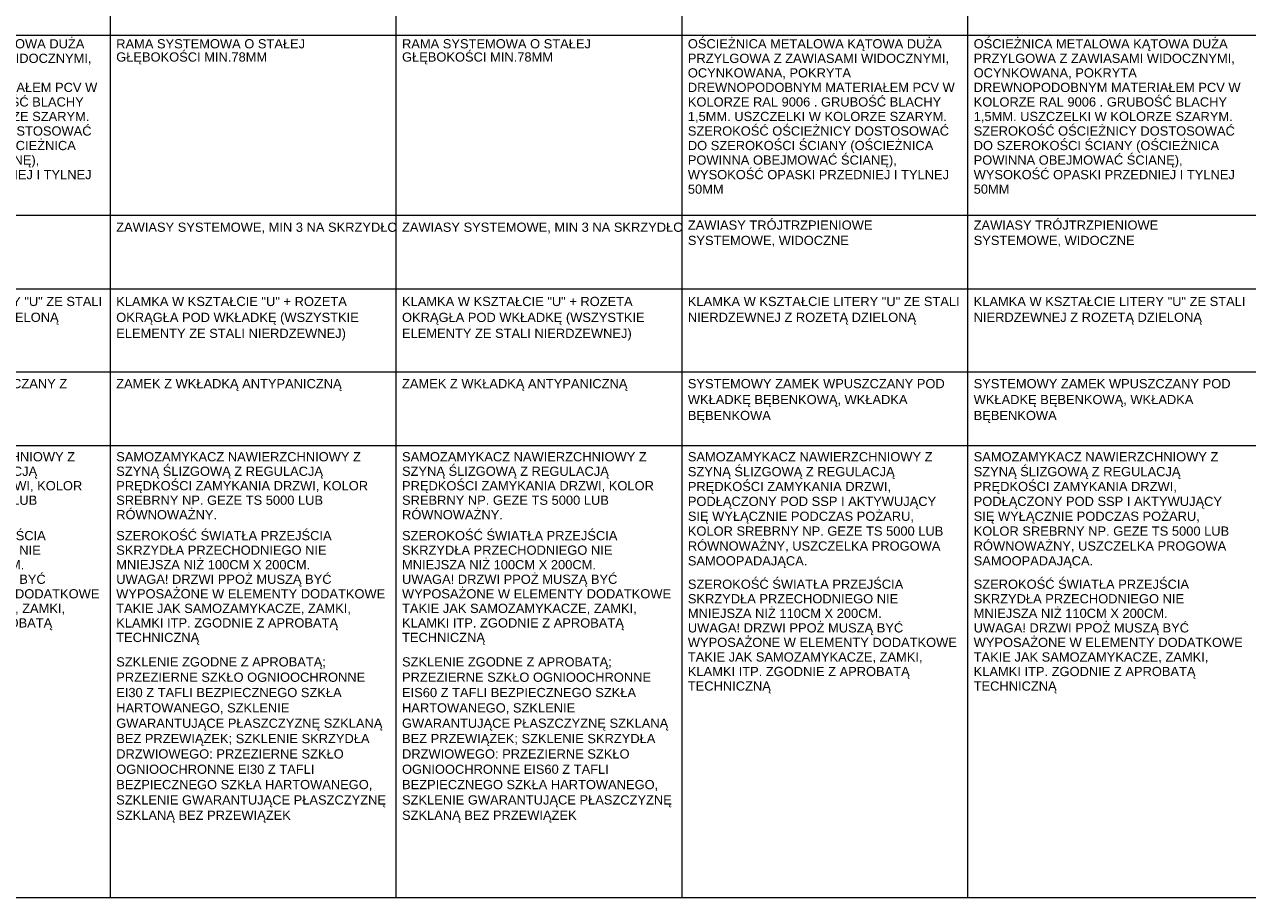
# Paper-space layout 'A-57 ZESTAWIENIE STOLARKI PROJEKTOWANEJ' of a CAD drawing. Header units: millimetres. Extents: x 0 to 900, y 0 to 1010.
# Tile 12 of 63: x 260 to 393, y 210 to 304. Entities that reach past the tile are written whole.
import ezdxf
from ezdxf.xclip import XClip

# ---------------------------------------------------------------- set-up
doc = ezdxf.new("R2010")
doc.units = ezdxf.units.MM
doc.header["$MEASUREMENT"] = 0
doc.header["$XCLIPFRAME"] = 0
doc.layers.add('0_Nr_pióra__7', color=7, linetype='Continuous', lineweight=18, true_color=0x171717)
doc.layers.add('0_Nr_pióra__94', color=7, linetype='Continuous', lineweight=5, true_color=0x3b3b3b)
doc.layers.add('A_podrys', color=7, linetype='Continuous')
doc.styles.add('STYL_AUTOMATYCZNY_1', font='arial.ttf')

# ---------------------------------------------------------------- blocks, each defined once
blk = doc.blocks.new('Rysunek_1_1', base_point=(-2089.9, -1946.74))
at = {"layer": '0_Nr_pióra__94', "color": 250, "linetype": 'Continuous', "lineweight": 5, "true_color": 0x3b3b3b}
for p, q in [((269.6, 399.97), (269.6, 209.58)), ((300.6, 399.97), (300.6, 209.58)), ((331.6, 399.97), (331.6, 209.58)), ((362.6, 399.97), (362.6, 209.58)), ((50.6, 303.08), (856.6, 303.08)), ((50.6, 283.58), (856.6, 283.58)), ((50.6, 275.58), (887.6, 275.58)), ((50.6, 266.58), (887.6, 266.58)), ((50.6, 258.58), (887.6, 258.58)), ((31.27, 209.58), (889.6, 209.58))]:
    blk.add_line(p, q, dxfattribs=at)
at = {"layer": '0_Nr_pióra__7', "color": 250, "linetype": 'Continuous', "lineweight": 18, "true_color": 0x171717, "char_height": 1, "attachment_point": 1, "style": 'STYL_AUTOMATYCZNY_1'}
for s, insert, width, line_spacing_factor in [('\\A1;{\\pql;\\fArial|b0|i0|c238|p0;\\W1.000000;OŚCIEŻNICA METALOWA KĄTOWA DUŻA PRZYLGOWA Z ZAWIASAMI WIDOCZNYMI, OCYNKOWANA, POKRYTA DREWNOPODOBNYM MATERIAŁEM PCV W KOLORZE RAL 9006 . GRUBOŚĆ BLACHY 1,5MM. USZCZELKI W KOLORZE SZARYM. SZEROKOŚĆ OŚCIEŻNICY DOSTOSOWAĆ DO SZEROKOŚCI ŚCIANY (OŚCIEŻNICA POWINNA OBEJMOWAĆ ŚCIANĘ), WYSOKOŚĆ OPASKI PRZEDNIEJ I TYLNEJ 50MM}', (239.26, 302.65), 29.4591, 0.945389), ('\\A1;{\\pql;\\fArial|b0|i0|c238|p0;\\W1.000000;RAMA SYSTEMOWA O STAŁEJ GŁĘBOKOŚCI MIN.78MM}', (270.26, 302.65), 29.4591, 0.859401), ('\\A1;{\\pql;\\fArial|b0|i0|c238|p0;\\W1.000000;RAMA SYSTEMOWA O STAŁEJ GŁĘBOKOŚCI MIN.78MM}', (301.26, 302.65), 29.4591, 0.859401), ('\\A1;{\\pql;\\fArial|b0|i0|c238|p0;\\W1.000000;OŚCIEŻNICA METALOWA KĄTOWA DUŻA PRZYLGOWA Z ZAWIASAMI WIDOCZNYMI, OCYNKOWANA, POKRYTA DREWNOPODOBNYM MATERIAŁEM PCV W KOLORZE RAL 9006 . GRUBOŚĆ BLACHY 1,5MM. USZCZELKI W KOLORZE SZARYM. SZEROKOŚĆ OŚCIEŻNICY DOSTOSOWAĆ DO SZEROKOŚCI ŚCIANY (OŚCIEŻNICA POWINNA OBEJMOWAĆ ŚCIANĘ), WYSOKOŚĆ OPASKI PRZEDNIEJ I TYLNEJ 50MM}', (332.26, 302.65), 29.4591, 0.945389), ('\\A1;{\\pql;\\fArial|b0|i0|c238|p0;\\W1.000000;OŚCIEŻNICA METALOWA KĄTOWA DUŻA PRZYLGOWA Z ZAWIASAMI WIDOCZNYMI, OCYNKOWANA, POKRYTA DREWNOPODOBNYM MATERIAŁEM PCV W KOLORZE RAL 9006 . GRUBOŚĆ BLACHY 1,5MM. USZCZELKI W KOLORZE SZARYM. SZEROKOŚĆ OŚCIEŻNICY DOSTOSOWAĆ DO SZEROKOŚCI ŚCIANY (OŚCIEŻNICA POWINNA OBEJMOWAĆ ŚCIANĘ), WYSOKOŚĆ OPASKI PRZEDNIEJ I TYLNEJ 50MM}', (363.26, 302.65), 29.4591, 0.945389), ('\\A1;{\\pql;\\fArial|b0|i0|c238|p0;\\W1.000000;ZAWIASY TRÓJTRZPIENIOWE \\fArial|b0|i0|c238|p0;\\W1.000000;SYSTEMOWE, WIDOCZNE}', (239.26, 282.99), 29.4591, 0.996913), ('\\A1;{\\pql;\\fArial|b0|i0|c238|p0;\\W1.000000;ZAWIASY SYSTEMOWE, MIN 3 NA \\fArial|b0|i0|c238|p0;\\W1.000000;SKRZYDŁO}', (270.26, 282.76), 29.4591, 1.001649), ('\\A1;{\\pql;\\fArial|b0|i0|c238|p0;\\W1.000000;ZAWIASY SYSTEMOWE, MIN 3 NA \\fArial|b0|i0|c238|p0;\\W1.000000;SKRZYDŁO}', (301.26, 282.76), 29.4591, 1.001649), ('\\A1;{\\pql;\\fArial|b0|i0|c238|p0;\\W1.000000;ZAWIASY TRÓJTRZPIENIOWE \\fArial|b0|i0|c238|p0;\\W1.000000;SYSTEMOWE, WIDOCZNE}', (332.26, 282.99), 29.4591, 0.996913), ('\\A1;{\\pql;\\fArial|b0|i0|c238|p0;\\W1.000000;ZAWIASY TRÓJTRZPIENIOWE \\fArial|b0|i0|c238|p0;\\W1.000000;SYSTEMOWE, WIDOCZNE}', (363.26, 282.99), 29.4591, 0.996913), ('\\A1;{\\pql;\\fArial|b0|i0|c238|p0;\\W1.000000;KLAMKA W KSZTAŁCIE LITERY "U" ZE STALI NIERDZEWNEJ Z ROZETĄ DZIELONĄ}', (239.26, 274.71), 29.4591, 1.029431), ('\\A1;{\\pql;\\fArial|b0|i0|c238|p0;\\W1.000000;KLAMKA W KSZTAŁCIE "U" + ROZETA \\fArial|b0|i0|c238|p0;\\W1.000000;OKRĄGŁA POD WKŁADKĘ (WSZYSTKIE \\fArial|b0|i0|c238|p0;\\W1.000000;ELEMENTY ZE STALI NIERDZEWNEJ)}', (270.26, 274.71), 29.4591, 1.036028), ('\\A1;{\\pql;\\fArial|b0|i0|c238|p0;\\W1.000000;KLAMKA W KSZTAŁCIE "U" + ROZETA \\fArial|b0|i0|c238|p0;\\W1.000000;OKRĄGŁA POD WKŁADKĘ (WSZYSTKIE \\fArial|b0|i0|c238|p0;\\W1.000000;ELEMENTY ZE STALI NIERDZEWNEJ)}', (301.26, 274.71), 29.4591, 1.036028), ('\\A1;{\\pql;\\fArial|b0|i0|c238|p0;\\W1.000000;KLAMKA W KSZTAŁCIE LITERY "U" ZE STALI NIERDZEWNEJ Z ROZETĄ DZIELONĄ}', (332.26, 274.71), 29.4591, 1.029431), ('\\A1;{\\pql;\\fArial|b0|i0|c238|p0;\\W1.000000;KLAMKA W KSZTAŁCIE LITERY "U" ZE STALI NIERDZEWNEJ Z ROZETĄ DZIELONĄ}', (363.26, 274.71), 29.4591, 1.029431), ('\\A1;{\\pql;\\fArial|b0|i0|c238|p0;\\W1.000000;SYSTEMOWY ZAMEK WPUSZCZANY Z \\fArial|b0|i0|c238|p0;\\W1.000000;BLOKADĄ WC}', (239.26, 265.8), 29.4591, 1.029431), ('\\A1;{\\pql;\\fArial|b0|i0|c238|p0;\\W1.000000;SYSTEMOWY ZAMEK WPUSZCZANY POD \\fArial|b0|i0|c238|p0;\\W1.000000;WKŁADKĘ BĘBENKOWĄ, WKŁADKA \\fArial|b0|i0|c238|p0;\\W1.000000;BĘBENKOWA}', (332.26, 265.8), 29.4591, 1.036129), ('\\A1;{\\pql;\\fArial|b0|i0|c238|p0;\\W1.000000;SYSTEMOWY ZAMEK WPUSZCZANY POD \\fArial|b0|i0|c238|p0;\\W1.000000;WKŁADKĘ BĘBENKOWĄ, WKŁADKA \\fArial|b0|i0|c238|p0;\\W1.000000;BĘBENKOWA}', (363.26, 265.8), 29.4591, 1.036129), ('\\A1;{\\pql;\\fArial|b0|i0|c238|p0;\\W1.000000;SAMOZAMYKACZ NAWIERZCHNIOWY Z SZYNĄ ŚLIZGOWĄ Z REGULACJĄ PRĘDKOŚCI ZAMYKANIA DRZWI, KOLOR SREBRNY NP. GEZE TS 5000 LUB RÓWNOWAŻNY.}', (239.26, 257.87), 29.4591, 0.941901), ('\\A1;{\\pql;\\fArial|b0|i0|c238|p0;\\W1.000000;SAMOZAMYKACZ NAWIERZCHNIOWY Z SZYNĄ ŚLIZGOWĄ Z REGULACJĄ PRĘDKOŚCI ZAMYKANIA DRZWI, KOLOR SREBRNY NP. GEZE TS 5000 LUB RÓWNOWAŻNY.}', (270.26, 257.87), 29.4591, 0.941901), ('\\A1;{\\pql;\\fArial|b0|i0|c238|p0;\\W1.000000;SAMOZAMYKACZ NAWIERZCHNIOWY Z SZYNĄ ŚLIZGOWĄ Z REGULACJĄ PRĘDKOŚCI ZAMYKANIA DRZWI, KOLOR SREBRNY NP. GEZE TS 5000 LUB RÓWNOWAŻNY.}', (301.26, 257.87), 29.4591, 0.941901), ('\\A1;{\\pql;\\fArial|b0|i0|c238|p0;\\W1.000000;SAMOZAMYKACZ NAWIERZCHNIOWY Z SZYNĄ ŚLIZGOWĄ Z REGULACJĄ PRĘDKOŚCI ZAMYKANIA DRZWI, PODŁĄCZONY POD SSP I AKTYWUJĄCY SIĘ WYŁĄCZNIE PODCZAS POŻARU, KOLOR SREBRNY NP. GEZE TS 5000 LUB RÓWNOWAŻNY, USZCZELKA PROGOWA SAMOOPADAJĄCA.}', (332.26, 257.87), 29.4591, 0.96709), ('\\A1;{\\pql;\\fArial|b0|i0|c238|p0;\\W1.000000;SAMOZAMYKACZ NAWIERZCHNIOWY Z SZYNĄ ŚLIZGOWĄ Z REGULACJĄ PRĘDKOŚCI ZAMYKANIA DRZWI, PODŁĄCZONY POD SSP I AKTYWUJĄCY SIĘ WYŁĄCZNIE PODCZAS POŻARU, KOLOR SREBRNY NP. GEZE TS 5000 LUB RÓWNOWAŻNY, USZCZELKA PROGOWA SAMOOPADAJĄCA.}', (363.26, 257.87), 29.4591, 0.96709), ('\\A1;{\\pql;\\fArial|b0|i0|c238|p0;\\W1.000000;SZEROKOŚĆ ŚWIATŁA PRZEJŚCIA SKRZYDŁA PRZECHODNIEGO NIE MNIEJSZA NIŻ 110CM X 200CM.\\P\\pql;\\fArial|b0|i0|c238|p0;\\W1.000000;UWAGA! DRZWI PPOŻ MUSZĄ BYĆ WYPOSAŻONE W ELEMENTY DODATKOWE TAKIE JAK SAMOZAMYKACZE, ZAMKI, KLAMKI ITP. ZGODNIE Z APROBATĄ TECHNICZNĄ}', (239.26, 249.32), 29.4591, 0.946258), ('\\A1;{\\pql;\\fArial|b0|i0|c238|p0;\\W1.000000;SZEROKOŚĆ ŚWIATŁA PRZEJŚCIA SKRZYDŁA PRZECHODNIEGO NIE MNIEJSZA NIŻ 100CM X 200CM.\\P\\pql;\\fArial|b0|i0|c238|p0;\\W1.000000;UWAGA! DRZWI PPOŻ MUSZĄ BYĆ WYPOSAŻONE W ELEMENTY DODATKOWE TAKIE JAK SAMOZAMYKACZE, ZAMKI, KLAMKI ITP. ZGODNIE Z APROBATĄ TECHNICZNĄ}', (270.26, 249.32), 29.4591, 0.946258), ('\\A1;{\\pql;\\fArial|b0|i0|c238|p0;\\W1.000000;SZEROKOŚĆ ŚWIATŁA PRZEJŚCIA SKRZYDŁA PRZECHODNIEGO NIE MNIEJSZA NIŻ 100CM X 200CM.\\P\\pql;\\fArial|b0|i0|c238|p0;\\W1.000000;UWAGA! DRZWI PPOŻ MUSZĄ BYĆ WYPOSAŻONE W ELEMENTY DODATKOWE TAKIE JAK SAMOZAMYKACZE, ZAMKI, KLAMKI ITP. ZGODNIE Z APROBATĄ TECHNICZNĄ}', (301.26, 249.32), 29.4591, 0.946258), ('\\A1;{\\pql;\\fArial|b0|i0|c238|p0;\\W1.000000;SZEROKOŚĆ ŚWIATŁA PRZEJŚCIA SKRZYDŁA PRZECHODNIEGO NIE MNIEJSZA NIŻ 110CM X 200CM.\\P\\pql;\\fArial|b0|i0|c238|p0;\\W1.000000;UWAGA! DRZWI PPOŻ MUSZĄ BYĆ WYPOSAŻONE W ELEMENTY DODATKOWE TAKIE JAK SAMOZAMYKACZE, ZAMKI, KLAMKI ITP. ZGODNIE Z APROBATĄ TECHNICZNĄ}', (332.26, 244.05), 29.4591, 0.946258), ('\\A1;{\\pql;\\fArial|b0|i0|c238|p0;\\W1.000000;SZEROKOŚĆ ŚWIATŁA PRZEJŚCIA SKRZYDŁA PRZECHODNIEGO NIE MNIEJSZA NIŻ 110CM X 200CM.\\P\\pql;\\fArial|b0|i0|c238|p0;\\W1.000000;UWAGA! DRZWI PPOŻ MUSZĄ BYĆ WYPOSAŻONE W ELEMENTY DODATKOWE TAKIE JAK SAMOZAMYKACZE, ZAMKI, KLAMKI ITP. ZGODNIE Z APROBATĄ TECHNICZNĄ}', (363.26, 244.05), 29.4591, 0.946258), ('\\A1;{\\pql;\\fArial|b0|i0|c238|p0;\\W1.000000;SZKLENIE ZGODNE Z APROBATĄ; PRZEZIERNE SZKŁO OGNIOOCHRONNE EI30 Z TAFLI BEZPIECZNEGO SZKŁA HARTOWANEGO, SZKLENIE GWARANTUJĄCE PŁASZCZYZNĘ SZKLANĄ BEZ PRZEWIĄZEK; SZKLENIE SKRZYDŁA DRZWIOWEGO: PRZEZIERNE SZKŁO OGNIOOCHRONNE EI30 Z TAFLI BEZPIECZNEGO SZKŁA HARTOWANEGO, SZKLENIE GWARANTUJĄCE PŁASZCZYZNĘ SZKLANĄ BEZ PRZEWIĄZEK}', (270.26, 235.63), 29.9177, 0.997668), ('\\A1;{\\pql;\\fArial|b0|i0|c238|p0;\\W1.000000;SZKLENIE ZGODNE Z APROBATĄ; \\fArial|b0|i0|c238|p0;\\W1.000000;PRZEZIERNE SZKŁO OGNIOOCHRONNE \\fArial|b0|i0|c238|p0;\\W1.000000;EIS60 Z TAFLI BEZPIECZNEGO SZKŁA \\fArial|b0|i0|c238|p0;\\W1.000000;HARTOWANEGO, SZKLENIE \\fArial|b0|i0|c238|p0;\\W1.000000;GWARANTUJĄCE PŁASZCZYZNĘ \\fArial|b0|i0|c238|p0;\\W1.000000;SZKLANĄ BEZ PRZEWIĄZEK; SZKLENIE \\fArial|b0|i0|c238|p0;\\W1.000000;SKRZYDŁA DRZWIOWEGO: \\fArial|b0|i0|c238|p0;\\W1.000000;PRZEZIERNE SZKŁO OGNIOOCHRONNE \\fArial|b0|i0|c238|p0;\\W1.000000;EIS60 Z TAFLI BEZPIECZNEGO SZKŁA \\fArial|b0|i0|c238|p0;\\W1.000000;HARTOWANEGO, SZKLENIE \\fArial|b0|i0|c238|p0;\\W1.000000;GWARANTUJĄCE PŁASZCZYZNĘ \\fArial|b0|i0|c238|p0;\\W1.000000;SZKLANĄ BEZ PRZEWIĄZEK}', (301.26, 235.63), 29.9177, 0.997668)]:
    blk.add_mtext(s, dxfattribs=dict(at, insert=insert, width=width, line_spacing_factor=line_spacing_factor))
for insert in [(270.26, 265.8), (301.26, 265.8)]:
    blk.add_mtext('\\A1;{\\pql;\\fArial|b0|i0|c238|p0;\\W1.000000;ZAMEK \\fArial|b0|i0|c238|p0;\\W1.000000;Z\\fArial|b0|i0|c238|p0;\\W1.000000; WKŁADKĄ\\fArial|b0|i0|c238|p0;\\W1.000000; ANTYPANICZNĄ}', dxfattribs=dict(at, insert=insert))

psp = doc.layouts.new('A-57 ZESTAWIENIE STOLARKI PROJEKTOWANEJ')

# ---------------------------------------------------------------- block references
at = {"layer": 'A_podrys', "color": 37, "linetype": 'Continuous', "lineweight": 5, "true_color": 0x656532}
ref = psp.add_blockref('Rysunek_1_1', (-2089.9, -1946.74), dxfattribs=at)
XClip(ref).set_block_clipping_path([(28.6628210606, 4.9003190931), (892.6953650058, 1005.4179299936)])

doc.saveas('drawing.dxf')
